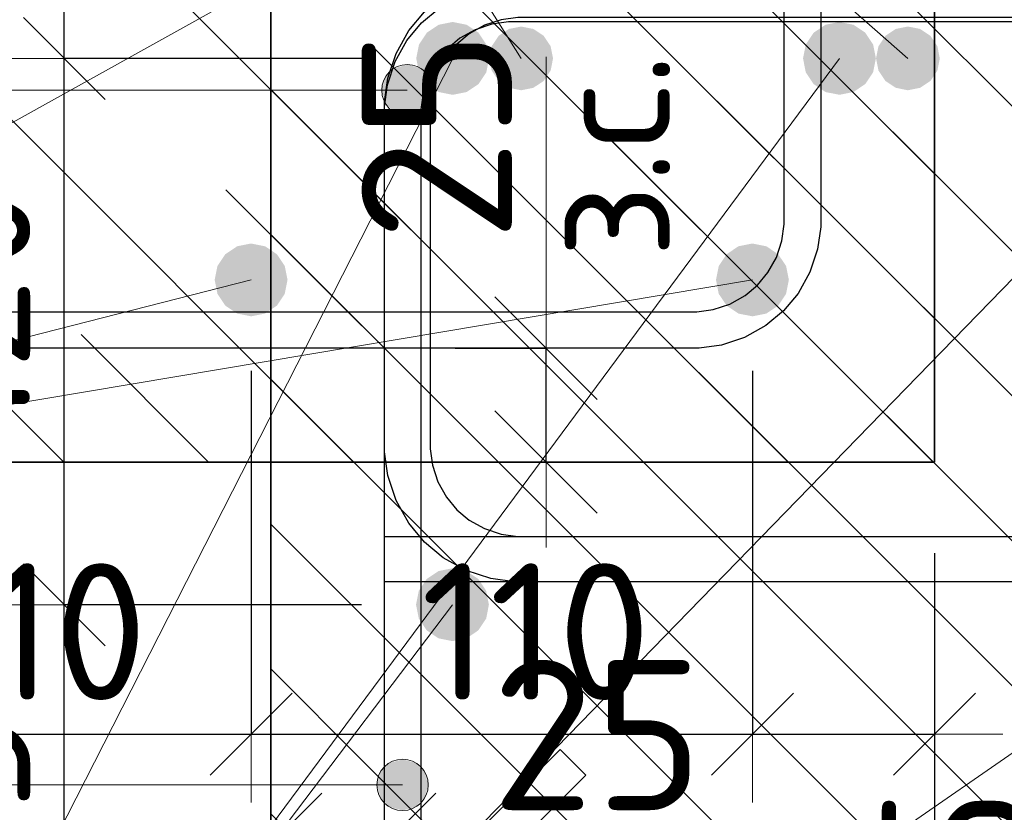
# Model space of a CAD drawing. Header units: metres. Extents: x -38 to 98, y -15 to 21.
# Tile 32 of 124: x 72.145 to 72.361, y 3.181 to 3.355. Entities that reach past the tile are written whole.
import ezdxf

# ---------------------------------------------------------------- set-up
doc = ezdxf.new("R2010")
doc.units = ezdxf.units.M
doc.header["$PDMODE"] = 65
for name, color, linetype, lineweight in [('XR$3$Арм.стержн. Арматура края', 96, 'Continuous', 35), ('XR$3$Арм.стержн.горизонт. 1', 180, 'Continuous', 35), ('XR$3$Размерная линия (1)', 7, 'Continuous', 13), ('XR$3$Размерная линия_ общее', 7, 'Continuous', 13), ('XR$5$Арм. стержнями нижней зоны', 180, 'Continuous', 35), ('XR$5$Арм.стержн. Арматура края', 96, 'Continuous', 35), ('XR$5$Арм.стержн. Доп. арматура', 180, 'Continuous', 35), ('XR$5$Арм.стержн. Хомут', 240, 'Continuous', 35), ('XR$5$Арм.стержн.горизонт. 1', 180, 'Continuous', 35), ('XR$5$Размерная линия (1)', 7, 'Continuous', 13), ('XR$5$Размерная линия_ общее', 7, 'Continuous', 13)]:
    doc.layers.add(name, color=color, linetype=linetype, lineweight=lineweight)
doc.styles.add('ISOCPEUR', font='txt')
doc.dimstyles.new('DIMSTYLE_11', dxfattribs={"dimtxt": 0.033, "dimasz": 0.0375, "dimexe": 0, "dimexo": 0, "dimgap": 0.0165, "dimtad": 2, "dimdec": 0, "dimlfac": 1000, "dimrnd": 1, "dimzin": 12, "dimdsep": 46, "dimtxsty": 'ISOCPEUR', "dimblk1": 'ALL_ML_STRICH', "dimblk2": 'ALL_ML_STRICH', "dimsah": 1, "dimcen": 0, "dimclrd": 7, "dimclre": 256, "dimclrt": 7, "dimadec": 0, "dimazin": 0, "dimtfac": 1, "dimtdec": 0, "dimtix": 1, "dimtmove": 2, "dimatfit": 3, "dimfxl": 0, "dimtvp": 1.2, "dimtzin": 0, "dimlwd": 0, "dimlwe": -3, "dimarcsym": 0})
doc.dimstyles.new('DIMSTYLE_12', dxfattribs={"dimtxt": 0.03, "dimasz": 0.03, "dimexe": 0, "dimexo": 0, "dimgap": 0.015, "dimtad": 2, "dimdec": 0, "dimlfac": 1000, "dimrnd": 1, "dimzin": 12, "dimdsep": 46, "dimtxsty": 'ISOCPEUR', "dimblk1": 'ALL_ML_STRICH', "dimblk2": 'ALL_ML_STRICH', "dimsah": 1, "dimcen": 0, "dimclrd": 7, "dimclre": 256, "dimclrt": 7, "dimadec": 0, "dimazin": 0, "dimtfac": 1, "dimtdec": 0, "dimtix": 1, "dimtmove": 2, "dimatfit": 3, "dimfxl": 0, "dimtzin": 0, "dimlwd": 0, "dimlwe": -3, "dimarcsym": 0})
doc.dimstyles.new('DIMSTYLE_14', dxfattribs={"dimtxt": 0.03, "dimasz": 0.03, "dimexe": 0, "dimexo": 0, "dimgap": 0.015, "dimtad": 2, "dimdec": 0, "dimlfac": 1000, "dimrnd": 1, "dimzin": 12, "dimdsep": 46, "dimtxsty": 'ISOCPEUR', "dimblk1": 'ALL_ML_STRICH', "dimblk2": 'ALL_ML_STRICH', "dimsah": 1, "dimcen": 0, "dimclrd": 7, "dimclre": 256, "dimclrt": 7, "dimadec": 0, "dimazin": 0, "dimtfac": 1, "dimtdec": 0, "dimtix": 1, "dimtmove": 2, "dimatfit": 3, "dimfxl": 0, "dimtvp": 1.2, "dimtzin": 0, "dimlwd": 0, "dimlwe": -3, "dimarcsym": 0})
doc.dimstyles.new('DIMSTYLE_23', dxfattribs={"dimtxt": 0.03, "dimasz": 0.03, "dimexe": 0, "dimexo": 0, "dimgap": 0.015, "dimtad": 2, "dimdec": 0, "dimlfac": 1000, "dimrnd": 5, "dimzin": 12, "dimdsep": 46, "dimtxsty": 'ISOCPEUR', "dimblk1": 'ALL_ML_STRICH', "dimblk2": 'ALL_ML_STRICH', "dimsah": 1, "dimcen": 0, "dimclrd": 7, "dimclre": 256, "dimclrt": 7, "dimadec": 0, "dimazin": 0, "dimtfac": 1, "dimtdec": 0, "dimtix": 1, "dimtmove": 2, "dimatfit": 3, "dimfxl": 0, "dimtvp": 1.2, "dimtzin": 0, "dimlwd": 0, "dimlwe": -3, "dimarcsym": 0})
doc.dimstyles.new('DIMSTYLE_24', dxfattribs={"dimtxt": 0.03, "dimasz": 0.03, "dimexe": 0, "dimexo": 0, "dimgap": 0.015, "dimtad": 2, "dimdec": 0, "dimlfac": 1000, "dimrnd": 5, "dimzin": 12, "dimdsep": 46, "dimtxsty": 'ISOCPEUR', "dimblk1": 'ALL_ML_STRICH', "dimblk2": 'ALL_ML_STRICH', "dimsah": 1, "dimcen": 0, "dimclrd": 7, "dimclre": 256, "dimclrt": 7, "dimadec": 0, "dimazin": 0, "dimtfac": 1, "dimtdec": 0, "dimtix": 1, "dimtmove": 2, "dimatfit": 3, "dimfxl": 0, "dimtzin": 0, "dimlwd": 0, "dimlwe": -3, "dimarcsym": 0})
pattern_1 = [(135, (0, 0), (-0.031819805, -0.031819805), [0.4, -0.05, 0, -0.05]), (135, (-0.01591, -0.01591), (-0.031819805, -0.031819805), [0.8, -0.1, 0.1, -0.1])]

# ---------------------------------------------------------------- blocks, each defined once
blk = doc.blocks.new('ALL_ML_STRICH')
at = {"color": 0, "linetype": 'ByBlock', "lineweight": -2}
for p, q in [((0, -0.5), (0, 0.5)), ((-0.3, -0.3), (0.3, 0.3)), ((-1, 0), (0.5, 0))]:
    blk.add_line(p, q, dxfattribs=at)
blk = doc.blocks.new('*D96')
at = {"layer": 'DEFPOINTS', "color": 7, "linetype": 'Continuous', "lineweight": 13, "transparency": 33554687}
for p in [(72.22062, 3.28331), (72.22562, 3.25831), (72.26061, 3.25831)]:
    blk.add_point(p, dxfattribs=at)
at = {"layer": 'XR$3$Размерная линия_ общее', "color": 253, "linetype": 'Continuous', "lineweight": -2, "true_color": 0xa0a0a0, "transparency": 33554687}
for p, q in [((72.24062, 3.28331), (72.26061, 3.28331)), ((72.24562, 3.25831), (72.26061, 3.25831))]:
    blk.add_line(p, q, dxfattribs=at)
at = {"layer": 'XR$3$Размерная линия_ общее', "color": 7, "linetype": 'Continuous', "lineweight": -2, "transparency": 33554687}
blk.add_line((72.26061, 3.25831), (72.26061, 3.28331), dxfattribs=at)
at = {"layer": 'XR$3$Размерная линия_ общее', "color": 7, "linetype": 'Continuous', "lineweight": 13, "transparency": 33554687, "xscale": 0.0375, "yscale": 0.0375, "zscale": 0.0375}
for p, rotation in [((72.26061, 3.28331), 90), ((72.26061, 3.25831), 270)]:
    blk.add_blockref('ALL_ML_STRICH', p, dxfattribs=dict(at, rotation=rotation))
at = {"layer": 'XR$3$Размерная линия_ общее', "color": 7, "linetype": 'Continuous', "lineweight": 13, "transparency": 33554687, "insert": (72.26082, 3.30308), "char_height": 0.027, "width": 0.00135, "attachment_point": 1, "rotation": 90, "line_spacing_factor": 0.60241, "style": 'ISOCPEUR'}
blk.add_mtext('з.с.', dxfattribs=at)
at = {"layer": 'XR$3$Размерная линия_ общее', "color": 7, "linetype": 'Continuous', "lineweight": 13, "transparency": 33554687, "insert": (72.23661, 3.33003), "char_height": 0.033, "width": 0.066, "attachment_point": 5, "rotation": 90, "style": 'ISOCPEUR'}
blk.add_mtext('\\A1;{25}', dxfattribs=at)
blk = doc.blocks.new('*D233')
at = {"layer": 'DEFPOINTS', "color": 7, "linetype": 'Continuous', "lineweight": 13, "transparency": 33554687}
for p in [(72.04592, 3.34356), (72.04592, 3.30857), (72.07092, 3.30357)]:
    blk.add_point(p, dxfattribs=at)
at = {"layer": 'XR$3$Размерная линия_ общее', "color": 253, "linetype": 'Continuous', "lineweight": -2, "true_color": 0xa0a0a0, "transparency": 33554687}
for p, q in [((72.04592, 3.32857), (72.04592, 3.34356)), ((72.07092, 3.32357), (72.07092, 3.34356))]:
    blk.add_line(p, q, dxfattribs=at)
at = {"layer": 'XR$3$Размерная линия_ общее', "color": 7, "linetype": 'Continuous', "lineweight": -2, "transparency": 33554687}
blk.add_line((72.04592, 3.34356), (72.07092, 3.34356), dxfattribs=at)
at = {"layer": 'XR$3$Размерная линия_ общее', "color": 7, "linetype": 'Continuous', "lineweight": 13, "transparency": 33554687, "xscale": 0.0375, "yscale": 0.0375, "zscale": 0.0375, "rotation": 180}
blk.add_blockref('ALL_ML_STRICH', (72.04592, 3.34356), dxfattribs=at)
at = {"layer": 'XR$3$Размерная линия_ общее', "color": 7, "linetype": 'Continuous', "lineweight": 13, "transparency": 33554687, "xscale": 0.0375, "yscale": 0.0375, "zscale": 0.0375}
blk.add_blockref('ALL_ML_STRICH', (72.07092, 3.34356), dxfattribs=at)
at = {"layer": 'XR$3$Размерная линия_ общее', "color": 7, "linetype": 'Continuous', "lineweight": 13, "transparency": 33554687, "insert": (72.11764, 3.36756), "char_height": 0.033, "width": 0.066, "attachment_point": 5, "style": 'ISOCPEUR'}
blk.add_mtext('\\A1;{25}', dxfattribs=at)
at = {"layer": 'XR$3$Размерная линия_ общее', "color": 7, "linetype": 'Continuous', "lineweight": 13, "transparency": 33554687, "insert": (72.09069, 3.34335), "char_height": 0.027, "width": 0.00135, "attachment_point": 1, "line_spacing_factor": 0.60241, "style": 'ISOCPEUR'}
blk.add_mtext('з.с.', dxfattribs=at)
blk = doc.blocks.new('*D248')
at = {"layer": 'DEFPOINTS', "color": 7, "linetype": 'Continuous', "lineweight": 13, "transparency": 33554687}
for p in [(72.04592, 3.25831), (72.34592, 3.25831), (72.04592, 3.12355)]:
    blk.add_point(p, dxfattribs=at)
at = {"layer": 'XR$3$Размерная линия (1)', "color": 9, "linetype": 'Continuous', "lineweight": -2, "true_color": 0xc7c7c7, "transparency": 33554687}
for p, q in [((72.04592, 3.23831), (72.04592, 3.12355)), ((72.34592, 3.23831), (72.34592, 3.12355))]:
    blk.add_line(p, q, dxfattribs=at)
at = {"layer": 'XR$3$Размерная линия (1)', "color": 7, "linetype": 'Continuous', "lineweight": -2, "transparency": 33554687}
blk.add_line((72.04592, 3.12355), (72.34592, 3.12355), dxfattribs=at)
at = {"layer": 'XR$3$Размерная линия (1)', "color": 7, "linetype": 'Continuous', "lineweight": 13, "transparency": 33554687, "xscale": 0.03, "yscale": 0.03, "zscale": 0.03, "rotation": 180}
blk.add_blockref('ALL_ML_STRICH', (72.04592, 3.12355), dxfattribs=at)
at = {"layer": 'XR$3$Размерная линия (1)', "color": 7, "linetype": 'Continuous', "lineweight": 13, "transparency": 33554687, "xscale": 0.03, "yscale": 0.03, "zscale": 0.03}
blk.add_blockref('ALL_ML_STRICH', (72.34592, 3.12355), dxfattribs=at)
at = {"layer": 'XR$3$Размерная линия (1)', "color": 7, "linetype": 'Continuous', "lineweight": 13, "transparency": 33554687, "insert": (72.19717, 3.14605), "char_height": 0.03, "width": 0.075, "attachment_point": 5, "style": 'ISOCPEUR'}
blk.add_mtext('\\W0.83;\\A1;{300}', dxfattribs=at)
blk = doc.blocks.new('*D250')
at = {"layer": 'DEFPOINTS', "color": 7, "linetype": 'Continuous', "lineweight": 13, "transparency": 33554687}
for p in [(72.08479, 3.29718), (72.19584, 3.29831), (72.08479, 3.19855)]:
    blk.add_point(p, dxfattribs=at)
at = {"layer": 'XR$3$Размерная линия (1)', "color": 9, "linetype": 'Continuous', "lineweight": -2, "true_color": 0xc7c7c7, "transparency": 33554687}
for p, q in [((72.19584, 3.27831), (72.19584, 3.19855)), ((72.08479, 3.27718), (72.08479, 3.19855))]:
    blk.add_line(p, q, dxfattribs=at)
at = {"layer": 'XR$3$Размерная линия (1)', "color": 7, "linetype": 'Continuous', "lineweight": -2, "transparency": 33554687}
blk.add_line((72.08479, 3.19855), (72.19584, 3.19855), dxfattribs=at)
at = {"layer": 'XR$3$Размерная линия (1)', "color": 7, "linetype": 'Continuous', "lineweight": 13, "transparency": 33554687, "xscale": 0.03, "yscale": 0.03, "zscale": 0.03, "rotation": 180}
blk.add_blockref('ALL_ML_STRICH', (72.08479, 3.19855), dxfattribs=at)
at = {"layer": 'XR$3$Размерная линия (1)', "color": 7, "linetype": 'Continuous', "lineweight": 13, "transparency": 33554687, "xscale": 0.03, "yscale": 0.03, "zscale": 0.03}
blk.add_blockref('ALL_ML_STRICH', (72.19584, 3.19855), dxfattribs=at)
at = {"layer": 'XR$3$Размерная линия (1)', "color": 7, "linetype": 'Continuous', "lineweight": 13, "transparency": 33554687, "insert": (72.14781, 3.22105), "char_height": 0.03, "width": 0.09, "attachment_point": 5, "style": 'ISOCPEUR'}
blk.add_mtext('\\A1;{110}', dxfattribs=at)
blk = doc.blocks.new('*D251')
at = {"layer": 'DEFPOINTS', "color": 7, "linetype": 'Continuous', "lineweight": 13, "transparency": 33554687}
for p in [(72.19584, 3.29831), (72.30592, 3.29831), (72.19584, 3.19855)]:
    blk.add_point(p, dxfattribs=at)
at = {"layer": 'XR$3$Размерная линия (1)', "color": 9, "linetype": 'Continuous', "lineweight": -2, "true_color": 0xc7c7c7, "transparency": 33554687}
for p, q in [((72.19584, 3.27831), (72.19584, 3.19855)), ((72.30592, 3.27831), (72.30592, 3.19855))]:
    blk.add_line(p, q, dxfattribs=at)
at = {"layer": 'XR$3$Размерная линия (1)', "color": 7, "linetype": 'Continuous', "lineweight": -2, "transparency": 33554687}
blk.add_line((72.19584, 3.19855), (72.30592, 3.19855), dxfattribs=at)
at = {"layer": 'XR$3$Размерная линия (1)', "color": 7, "linetype": 'Continuous', "lineweight": 13, "transparency": 33554687, "xscale": 0.03, "yscale": 0.03, "zscale": 0.03, "rotation": 180}
blk.add_blockref('ALL_ML_STRICH', (72.19584, 3.19855), dxfattribs=at)
at = {"layer": 'XR$3$Размерная линия (1)', "color": 7, "linetype": 'Continuous', "lineweight": 13, "transparency": 33554687, "xscale": 0.03, "yscale": 0.03, "zscale": 0.03}
blk.add_blockref('ALL_ML_STRICH', (72.30592, 3.19855), dxfattribs=at)
at = {"layer": 'XR$3$Размерная линия (1)', "color": 7, "linetype": 'Continuous', "lineweight": 13, "transparency": 33554687, "insert": (72.25838, 3.22105), "char_height": 0.03, "width": 0.09, "attachment_point": 5, "style": 'ISOCPEUR'}
blk.add_mtext('\\A1;{110}', dxfattribs=at)
blk = doc.blocks.new('*D252')
at = {"layer": 'DEFPOINTS', "color": 7, "linetype": 'Continuous', "lineweight": 13, "transparency": 33554687}
for p in [(72.30592, 3.29831), (72.34592, 3.25831), (72.30592, 3.19855)]:
    blk.add_point(p, dxfattribs=at)
at = {"layer": 'XR$3$Размерная линия (1)', "color": 9, "linetype": 'Continuous', "lineweight": -2, "true_color": 0xc7c7c7, "transparency": 33554687}
for p, q in [((72.30592, 3.27831), (72.30592, 3.19855)), ((72.34592, 3.23831), (72.34592, 3.19855))]:
    blk.add_line(p, q, dxfattribs=at)
at = {"layer": 'XR$3$Размерная линия (1)', "color": 7, "linetype": 'Continuous', "lineweight": -2, "transparency": 33554687}
blk.add_line((72.30592, 3.19855), (72.34592, 3.19855), dxfattribs=at)
at = {"layer": 'XR$3$Размерная линия (1)', "color": 7, "linetype": 'Continuous', "lineweight": 13, "transparency": 33554687, "xscale": 0.03, "yscale": 0.03, "zscale": 0.03, "rotation": 180}
blk.add_blockref('ALL_ML_STRICH', (72.30592, 3.19855), dxfattribs=at)
at = {"layer": 'XR$3$Размерная линия (1)', "color": 7, "linetype": 'Continuous', "lineweight": 13, "transparency": 33554687, "xscale": 0.03, "yscale": 0.03, "zscale": 0.03}
blk.add_blockref('ALL_ML_STRICH', (72.34592, 3.19855), dxfattribs=at)
at = {"layer": 'XR$3$Размерная линия (1)', "color": 7, "linetype": 'Continuous', "lineweight": 13, "transparency": 33554687, "insert": (72.389, 3.22083), "char_height": 0.03, "width": 0.06, "attachment_point": 5, "style": 'ISOCPEUR'}
blk.add_mtext('\\A1;{40}', dxfattribs=at)
blk = doc.blocks.new('*D416')
at = {"layer": 'DEFPOINTS', "color": 7, "linetype": 'Continuous', "lineweight": 13, "transparency": 33554687}
for p in [(72.20014, 3.17434), (72.20014, 3.13936), (72.22514, 3.13436)]:
    blk.add_point(p, dxfattribs=at)
at = {"layer": 'XR$5$Размерная линия_ общее', "color": 253, "linetype": 'Continuous', "lineweight": -2, "true_color": 0xa0a0a0, "transparency": 33554687}
for p, q in [((72.20014, 3.15936), (72.20014, 3.17434)), ((72.22514, 3.15436), (72.22514, 3.17434))]:
    blk.add_line(p, q, dxfattribs=at)
at = {"layer": 'XR$5$Размерная линия_ общее', "color": 7, "linetype": 'Continuous', "lineweight": -2, "transparency": 33554687}
blk.add_line((72.20014, 3.17434), (72.22514, 3.17434), dxfattribs=at)
at = {"layer": 'XR$5$Размерная линия_ общее', "color": 7, "linetype": 'Continuous', "lineweight": 13, "transparency": 33554687, "xscale": 0.0375, "yscale": 0.0375, "zscale": 0.0375, "rotation": 180}
blk.add_blockref('ALL_ML_STRICH', (72.20014, 3.17434), dxfattribs=at)
at = {"layer": 'XR$5$Размерная линия_ общее', "color": 7, "linetype": 'Continuous', "lineweight": 13, "transparency": 33554687, "xscale": 0.0375, "yscale": 0.0375, "zscale": 0.0375}
blk.add_blockref('ALL_ML_STRICH', (72.22514, 3.17434), dxfattribs=at)
at = {"layer": 'XR$5$Размерная линия_ общее', "color": 7, "linetype": 'Continuous', "lineweight": 13, "transparency": 33554687, "insert": (72.27186, 3.19834), "char_height": 0.033, "width": 0.066, "attachment_point": 5, "style": 'ISOCPEUR'}
blk.add_mtext('\\A1;{25}', dxfattribs=at)
at = {"layer": 'XR$5$Размерная линия_ общее', "color": 7, "linetype": 'Continuous', "lineweight": 13, "transparency": 33554687, "insert": (72.24492, 3.17413), "char_height": 0.027, "width": 0.00135, "attachment_point": 1, "line_spacing_factor": 0.60241, "style": 'ISOCPEUR'}
blk.add_mtext('з.с.', dxfattribs=at)
blk = doc.blocks.new('*D417')
at = {"layer": 'DEFPOINTS', "color": 7, "linetype": 'Continuous', "lineweight": 13, "transparency": 33554687}
for p in [(72.33484, 3.11697), (72.33984, 3.09197), (72.37483, 3.09197)]:
    blk.add_point(p, dxfattribs=at)
at = {"layer": 'XR$5$Размерная линия_ общее', "color": 253, "linetype": 'Continuous', "lineweight": -2, "true_color": 0xa0a0a0, "transparency": 33554687}
for p, q in [((72.35484, 3.11697), (72.37483, 3.11697)), ((72.35984, 3.09197), (72.37483, 3.09197))]:
    blk.add_line(p, q, dxfattribs=at)
at = {"layer": 'XR$5$Размерная линия_ общее', "color": 7, "linetype": 'Continuous', "lineweight": -2, "transparency": 33554687}
blk.add_line((72.37483, 3.09197), (72.37483, 3.11697), dxfattribs=at)
at = {"layer": 'XR$5$Размерная линия_ общее', "color": 7, "linetype": 'Continuous', "lineweight": 13, "transparency": 33554687, "xscale": 0.0375, "yscale": 0.0375, "zscale": 0.0375}
for p, rotation in [((72.37483, 3.11697), 90), ((72.37483, 3.09197), 270)]:
    blk.add_blockref('ALL_ML_STRICH', p, dxfattribs=dict(at, rotation=rotation))
at = {"layer": 'XR$5$Размерная линия_ общее', "color": 7, "linetype": 'Continuous', "lineweight": 13, "transparency": 33554687, "insert": (72.37504, 3.13675), "char_height": 0.027, "width": 0.00135, "attachment_point": 1, "rotation": 90, "line_spacing_factor": 0.60241, "style": 'ISOCPEUR'}
blk.add_mtext('з.с.', dxfattribs=at)
at = {"layer": 'XR$5$Размерная линия_ общее', "color": 7, "linetype": 'Continuous', "lineweight": 13, "transparency": 33554687, "insert": (72.35083, 3.1637), "char_height": 0.033, "width": 0.066, "attachment_point": 5, "rotation": 90, "style": 'ISOCPEUR'}
blk.add_mtext('\\A1;{25}', dxfattribs=at)
blk = doc.blocks.new('*D420')
at = {"layer": 'DEFPOINTS', "color": 7, "linetype": 'Continuous', "lineweight": 13, "transparency": 33554687}
for p in [(72.20018, 3.39197), (72.07983, 3.09197), (72.20014, 3.09197)]:
    blk.add_point(p, dxfattribs=at)
at = {"layer": 'XR$5$Размерная линия (1)', "color": 9, "linetype": 'Continuous', "lineweight": -2, "true_color": 0xc7c7c7, "transparency": 33554687}
for p, q in [((72.18018, 3.39197), (72.07983, 3.39197)), ((72.18014, 3.09197), (72.07983, 3.09197))]:
    blk.add_line(p, q, dxfattribs=at)
at = {"layer": 'XR$5$Размерная линия (1)', "color": 7, "linetype": 'Continuous', "lineweight": -2, "transparency": 33554687}
blk.add_line((72.07983, 3.09197), (72.07983, 3.39197), dxfattribs=at)
at = {"layer": 'XR$5$Размерная линия (1)', "color": 7, "linetype": 'Continuous', "lineweight": 13, "transparency": 33554687, "xscale": 0.03, "yscale": 0.03, "zscale": 0.03}
for p, rotation in [((72.07983, 3.39197), 90), ((72.07983, 3.09197), 270)]:
    blk.add_blockref('ALL_ML_STRICH', p, dxfattribs=dict(at, rotation=rotation))
at = {"layer": 'XR$5$Размерная линия (1)', "color": 7, "linetype": 'Continuous', "lineweight": 13, "transparency": 33554687, "insert": (72.05733, 3.24347), "char_height": 0.03, "width": 0.09, "attachment_point": 5, "rotation": 90, "style": 'ISOCPEUR'}
blk.add_mtext('\\A1;{300}', dxfattribs=at)
blk = doc.blocks.new('*D657')
at = {"layer": 'DEFPOINTS', "color": 7, "linetype": 'Continuous', "lineweight": 13, "transparency": 33554687}
for p in [(72.2401, 3.22697), (72.15483, 3.13197), (72.2401, 3.13197)]:
    blk.add_point(p, dxfattribs=at)
at = {"layer": 'XR$5$Размерная линия (1)', "color": 9, "linetype": 'Continuous', "lineweight": -2, "true_color": 0xc7c7c7, "transparency": 33554687}
for p, q in [((72.2201, 3.22697), (72.15483, 3.22697)), ((72.2201, 3.13197), (72.15483, 3.13197))]:
    blk.add_line(p, q, dxfattribs=at)
at = {"layer": 'XR$5$Размерная линия (1)', "color": 7, "linetype": 'Continuous', "lineweight": -2, "transparency": 33554687}
blk.add_line((72.15483, 3.13197), (72.15483, 3.22697), dxfattribs=at)
at = {"layer": 'XR$5$Размерная линия (1)', "color": 7, "linetype": 'Continuous', "lineweight": 13, "transparency": 33554687, "xscale": 0.03, "yscale": 0.03, "zscale": 0.03}
for p, rotation in [((72.15483, 3.22697), 90), ((72.15483, 3.13197), 270)]:
    blk.add_blockref('ALL_ML_STRICH', p, dxfattribs=dict(at, rotation=rotation))
at = {"layer": 'XR$5$Размерная линия (1)', "color": 7, "linetype": 'Continuous', "lineweight": 13, "transparency": 33554687, "insert": (72.13233, 3.18097), "char_height": 0.03, "width": 0.06, "attachment_point": 5, "rotation": 90, "style": 'ISOCPEUR'}
blk.add_mtext('\\A1;{95}', dxfattribs=at)
blk = doc.blocks.new('*D658')
at = {"layer": 'DEFPOINTS', "color": 7, "linetype": 'Continuous', "lineweight": 13, "transparency": 33554687}
for p in [(72.2401, 3.34697), (72.15483, 3.22697), (72.2401, 3.22697)]:
    blk.add_point(p, dxfattribs=at)
at = {"layer": 'XR$5$Размерная линия (1)', "color": 9, "linetype": 'Continuous', "lineweight": -2, "true_color": 0xc7c7c7, "transparency": 33554687}
for p, q in [((72.2201, 3.34697), (72.15483, 3.34697)), ((72.2201, 3.22697), (72.15483, 3.22697))]:
    blk.add_line(p, q, dxfattribs=at)
at = {"layer": 'XR$5$Размерная линия (1)', "color": 7, "linetype": 'Continuous', "lineweight": -2, "transparency": 33554687}
blk.add_line((72.15483, 3.22697), (72.15483, 3.34697), dxfattribs=at)
at = {"layer": 'XR$5$Размерная линия (1)', "color": 7, "linetype": 'Continuous', "lineweight": 13, "transparency": 33554687, "xscale": 0.03, "yscale": 0.03, "zscale": 0.03}
for p, rotation in [((72.15483, 3.34697), 90), ((72.15483, 3.22697), 270)]:
    blk.add_blockref('ALL_ML_STRICH', p, dxfattribs=dict(at, rotation=rotation))
at = {"layer": 'XR$5$Размерная линия (1)', "color": 7, "linetype": 'Continuous', "lineweight": 13, "transparency": 33554687, "insert": (72.13233, 3.29147), "char_height": 0.03, "width": 0.09, "attachment_point": 5, "rotation": 90, "style": 'ISOCPEUR'}
blk.add_mtext('\\A1;{120}', dxfattribs=at)
blk = doc.blocks.new('*D659')
at = {"layer": 'DEFPOINTS', "color": 7, "linetype": 'Continuous', "lineweight": 13, "transparency": 33554687}
for p in [(72.20014, 3.39197), (72.15483, 3.34697), (72.2401, 3.34697)]:
    blk.add_point(p, dxfattribs=at)
at = {"layer": 'XR$5$Размерная линия (1)', "color": 9, "linetype": 'Continuous', "lineweight": -2, "true_color": 0xc7c7c7, "transparency": 33554687}
for p, q in [((72.18014, 3.39197), (72.15483, 3.39197)), ((72.2201, 3.34697), (72.15483, 3.34697))]:
    blk.add_line(p, q, dxfattribs=at)
at = {"layer": 'XR$5$Размерная линия (1)', "color": 7, "linetype": 'Continuous', "lineweight": -2, "transparency": 33554687}
blk.add_line((72.15483, 3.34697), (72.15483, 3.39197), dxfattribs=at)
at = {"layer": 'XR$5$Размерная линия (1)', "color": 7, "linetype": 'Continuous', "lineweight": 13, "transparency": 33554687, "xscale": 0.03, "yscale": 0.03, "zscale": 0.03}
for p, rotation in [((72.15483, 3.39197), 90), ((72.15483, 3.34697), 270)]:
    blk.add_blockref('ALL_ML_STRICH', p, dxfattribs=dict(at, rotation=rotation))
at = {"layer": 'XR$5$Размерная линия (1)', "color": 7, "linetype": 'Continuous', "lineweight": 13, "transparency": 33554687, "insert": (72.13243, 3.43426), "char_height": 0.03, "width": 0.06, "attachment_point": 5, "rotation": 90, "style": 'ISOCPEUR'}
blk.add_mtext('\\A1;{45}', dxfattribs=at)

msp = doc.modelspace()

# ---------------------------------------------------------------- hatches: boundary and pattern name
at = {"linetype": 'Continuous', "lineweight": 13, "transparency": 33554687}
h = msp.add_hatch(dxfattribs=at)
h.set_pattern_fill('__________540', scale=0.015, style=0, pattern_type=2)
h.set_pattern_definition(pattern_1)
h.paths.add_polyline_path([(72.34592, 3.61831), (72.12592, 3.61831), (72.12592, 3.49831), (72.04592, 3.45831), (72.04592, 3.25831), (72.34592, 3.25831)], flags=0)
h = msp.add_hatch(dxfattribs=at)
h.set_pattern_fill('__________540', scale=0.015, style=0, pattern_type=2)
h.set_pattern_definition(pattern_1)
h.paths.add_polyline_path([(72.20014, 3.39197), (72.20014, 3.19197), (72.62732, 3.19197), (72.62732, 3.39197)], flags=0)
at = {"linetype": 'Continuous', "lineweight": 25, "transparency": 33554687}
h = msp.add_hatch(dxfattribs=at)
h.set_pattern_fill('__________540', scale=0.015, style=0, pattern_type=2)
h.set_pattern_definition(pattern_1)
h.paths.add_polyline_path([(72.45014, 3.19197), (72.20014, 3.19197), (72.20014, 3.09197), (72.45014, 3.09197)], flags=0)
at = {"layer": 'XR$3$Арм.стержн.горизонт. 1', "linetype": 'Continuous', "lineweight": 50, "transparency": 33554687}
for points in [[(72.20384, 3.29831), (72.20323, 3.30137), (72.2015, 3.30396), (72.1989, 3.3057), (72.19584, 3.30631), (72.19278, 3.3057), (72.19018, 3.30396), (72.18845, 3.30137), (72.18784, 3.29831), (72.18845, 3.29525), (72.19018, 3.29265), (72.19278, 3.29092), (72.19584, 3.29031), (72.1989, 3.29092), (72.2015, 3.29265), (72.20323, 3.29525)], [(72.31392, 3.29831), (72.31331, 3.30137), (72.31157, 3.30396), (72.30898, 3.3057), (72.30592, 3.30631), (72.30285, 3.3057), (72.30026, 3.30396), (72.29852, 3.30137), (72.29792, 3.29831), (72.29852, 3.29525), (72.30026, 3.29265), (72.30285, 3.29092), (72.30592, 3.29031), (72.30898, 3.29092), (72.31157, 3.29265), (72.31331, 3.29525)]]:
    msp.add_hatch(color=7, dxfattribs=at).paths.add_polyline_path(points)
at = {"layer": 'XR$5$Арм.стержн. Арматура края', "linetype": 'Continuous', "lineweight": 13, "transparency": 33554687}
for points in [[(72.2253, 3.34279), (72.22733, 3.33514), (72.22733, 3.34482)], [(72.22733, 3.34482), (72.23014, 3.33435), (72.23014, 3.3456)], [(72.22733, 3.34482), (72.22733, 3.33514), (72.23014, 3.33435)], [(72.23014, 3.3456), (72.23014, 3.33435), (72.23295, 3.33514)], [(72.23014, 3.3456), (72.23295, 3.33514), (72.23295, 3.34482)], [(72.23295, 3.34482), (72.23295, 3.33514), (72.23498, 3.33717)], [(72.23295, 3.34482), (72.23498, 3.33717), (72.23498, 3.34279)], [(72.2253, 3.33717), (72.2253, 3.34279), (72.22451, 3.33998)], [(72.2253, 3.34279), (72.2253, 3.33717), (72.22733, 3.33514)], [(72.23498, 3.34279), (72.23498, 3.33717), (72.23576, 3.33998)]]:
    msp.add_hatch(color=7, dxfattribs=at).paths.add_polyline_path(points)
at = {"layer": 'XR$5$Арм.стержн. Доп. арматура', "linetype": 'Continuous', "lineweight": 50, "transparency": 33554687}
for points in [[(72.26214, 3.34697), (72.26161, 3.34965), (72.26009, 3.35192), (72.25782, 3.35344), (72.25514, 3.35397), (72.25246, 3.35344), (72.25019, 3.35192), (72.24867, 3.34965), (72.24814, 3.34697), (72.24867, 3.34429), (72.25019, 3.34202), (72.25246, 3.34051), (72.25514, 3.33997), (72.25782, 3.34051), (72.26009, 3.34202), (72.26161, 3.34429)], [(72.34706, 3.34697), (72.34653, 3.34965), (72.34501, 3.35192), (72.34274, 3.35344), (72.34006, 3.35397), (72.33738, 3.35344), (72.33511, 3.35192), (72.3336, 3.34965), (72.33306, 3.34697), (72.3336, 3.34429), (72.33511, 3.34202), (72.33738, 3.34051), (72.34006, 3.33997), (72.34274, 3.34051), (72.34501, 3.34202), (72.34653, 3.34429)]]:
    msp.add_hatch(color=7, dxfattribs=at).paths.add_polyline_path(points)
at = {"layer": 'XR$5$Арм.стержн. Хомут', "linetype": 'Continuous', "lineweight": 13, "transparency": 33554687}
for points in [[(72.22426, 3.1902), (72.22629, 3.18255), (72.22629, 3.19223)], [(72.22629, 3.19223), (72.2291, 3.18176), (72.2291, 3.19301)], [(72.22629, 3.19223), (72.22629, 3.18255), (72.2291, 3.18176)], [(72.2291, 3.19301), (72.2291, 3.18176), (72.23191, 3.18255)], [(72.2291, 3.19301), (72.23191, 3.18255), (72.23191, 3.19223)], [(72.23191, 3.19223), (72.23191, 3.18255), (72.23394, 3.18458)], [(72.23191, 3.19223), (72.23394, 3.18458), (72.23394, 3.1902)], [(72.22426, 3.18458), (72.22426, 3.1902), (72.22348, 3.18739)], [(72.22426, 3.1902), (72.22426, 3.18458), (72.22629, 3.18255)], [(72.23394, 3.1902), (72.23394, 3.18458), (72.23473, 3.18739)]]:
    msp.add_hatch(color=7, dxfattribs=at).paths.add_polyline_path(points)
at = {"layer": 'XR$5$Арм.стержн.горизонт. 1', "linetype": 'Continuous', "lineweight": 50, "transparency": 33554687}
for points in [[(72.2481, 3.34697), (72.24749, 3.35003), (72.24576, 3.35263), (72.24316, 3.35436), (72.2401, 3.35497), (72.23704, 3.35436), (72.23444, 3.35263), (72.23271, 3.35003), (72.2321, 3.34697), (72.23271, 3.34391), (72.23444, 3.34132), (72.23704, 3.33958), (72.2401, 3.33897), (72.24316, 3.33958), (72.24576, 3.34132), (72.24749, 3.34391)], [(72.33303, 3.34697), (72.33242, 3.35003), (72.33068, 3.35263), (72.32809, 3.35436), (72.32503, 3.35497), (72.32196, 3.35436), (72.31937, 3.35263), (72.31763, 3.35003), (72.31703, 3.34697), (72.31763, 3.34391), (72.31937, 3.34132), (72.32196, 3.33958), (72.32503, 3.33897), (72.32809, 3.33958), (72.33068, 3.34132), (72.33242, 3.34391)], [(72.24806, 3.22697), (72.24745, 3.23003), (72.24572, 3.23263), (72.24312, 3.23436), (72.24006, 3.23497), (72.237, 3.23436), (72.23441, 3.23263), (72.23267, 3.23003), (72.23206, 3.22697), (72.23267, 3.22391), (72.23441, 3.22132), (72.237, 3.21958), (72.24006, 3.21897), (72.24312, 3.21958), (72.24572, 3.22132), (72.24745, 3.22391)]]:
    msp.add_hatch(color=7, dxfattribs=at).paths.add_polyline_path(points)

# ---------------------------------------------------------------- linework, layer by layer
at = {"color": 7, "linetype": 'Continuous', "lineweight": 35, "transparency": 33554687}
for p, q in [((72.34592, 3.25831), (72.34592, 3.41831)), ((72.20014, 3.39197), (72.20014, 3.19197)), ((72.04592, 3.25831), (72.34592, 3.25831)), ((72.20014, 3.19197), (72.20014, 3.09197))]:
    msp.add_line(p, q, dxfattribs=at)
at = {"color": 7, "linetype": 'Continuous', "lineweight": 13, "transparency": 33554687}
msp.add_line((72.26061, 3.28331), (72.26061, 3.34731), dxfattribs=at)
at = {"layer": 'XR$3$Арм.стержн. Арматура края', "color": 40, "linetype": 'Continuous', "lineweight": 25, "transparency": 33554687}
for points in [[(72.32092, 3.51831), (72.32092, 3.30998), (72.32024, 3.3051), (72.31856, 3.30002), (72.31594, 3.29535), (72.31273, 3.2915), (72.30888, 3.28828), (72.3042, 3.28566), (72.29912, 3.28399), (72.29424, 3.28331), (72.09759, 3.28331)], [(72.09815, 3.29131), (72.29368, 3.29131), (72.2973, 3.29181), (72.30096, 3.29302), (72.30432, 3.2949), (72.30705, 3.29718), (72.30933, 3.29991), (72.31121, 3.30326), (72.31241, 3.30692), (72.31292, 3.31054), (72.31292, 3.51831)]]:
    msp.add_lwpolyline(points, dxfattribs=at)
at = {"layer": 'XR$3$Арм.стержн.горизонт. 1', "color": 7, "linetype": 'Continuous', "lineweight": 13, "transparency": 33554687}
for q in [(72.30592, 3.42331), (72.19584, 3.29831), (72.30592, 3.29831)]:
    msp.add_line((71.9842, 3.24427), q, dxfattribs=at)
at = {"layer": 'XR$5$Арм. стержнями нижней зоны', "color": 4, "linetype": 'Continuous', "lineweight": 25, "transparency": 33554687}
msp.add_lwpolyline([(72.22514, 3.24197), (72.63232, 3.24197), (72.63232, 3.23197), (72.22514, 3.23197), (72.22514, 3.24197)], dxfattribs=at)
msp.add_lwpolyline([(72.22514, 3.24197), (72.63232, 3.24197), (72.63232, 3.23197), (72.22514, 3.23197), (72.22514, 3.24197)], dxfattribs=at)
at = {"layer": 'XR$5$Арм.стержн. Арматура края', "color": 7, "linetype": 'Continuous', "lineweight": 13, "transparency": 33554687}
for p, q in [((72.23014, 3.3456), (72.23014, 3.3456)), ((72.05533, 3.33998), (72.23014, 3.33998)), ((72.22451, 3.33998), (72.22451, 3.33998)), ((72.23576, 3.33998), (72.23576, 3.33998)), ((72.23014, 3.33435), (72.23014, 3.33435))]:
    msp.add_line(p, q, dxfattribs=at)
at = {"layer": 'XR$5$Арм.стержн. Арматура края', "color": 4, "linetype": 'Continuous', "lineweight": 25, "transparency": 33554687}
for points in [[(72.63232, 3.23197), (72.2537, 3.23197), (72.24849, 3.2327), (72.24305, 3.23449), (72.23804, 3.2373), (72.23391, 3.24074), (72.23046, 3.24487), (72.22766, 3.24988), (72.22587, 3.25532), (72.22514, 3.26054), (72.22514, 3.33741), (72.22587, 3.34262), (72.22766, 3.34806), (72.23046, 3.35307), (72.23391, 3.3572), (72.23804, 3.36065), (72.24305, 3.36345), (72.24849, 3.36525), (72.2537, 3.36597), (72.63232, 3.36597)], [(72.63232, 3.35597), (72.2544, 3.35597), (72.25076, 3.35547), (72.24709, 3.35426), (72.24374, 3.35238), (72.24101, 3.3501), (72.23873, 3.34737), (72.23685, 3.34402), (72.23565, 3.34035), (72.23514, 3.33672), (72.23514, 3.26123), (72.23565, 3.25759), (72.23685, 3.25393), (72.23873, 3.25057), (72.24101, 3.24784), (72.24374, 3.24557), (72.24709, 3.24369), (72.25076, 3.24248), (72.2544, 3.24197), (72.63232, 3.24197)]]:
    msp.add_lwpolyline(points, dxfattribs=at)
at = {"layer": 'XR$5$Арм.стержн. Арматура края', "color": 7, "linetype": 'Continuous', "lineweight": 13, "transparency": 33554687}
msp.add_circle((72.23014, 3.33998), 0.00563, dxfattribs=at)
at = {"layer": 'XR$5$Арм.стержн. Доп. арматура', "color": 7, "linetype": 'Continuous', "lineweight": 13, "transparency": 33554687}
for q in [(72.25514, 3.34697), (72.34006, 3.34697)]:
    msp.add_line((72.15008, 3.51378), q, dxfattribs=at)
at = {"layer": 'XR$5$Арм.стержн. Хомут', "color": 7, "linetype": 'Continuous', "lineweight": 13, "transparency": 33554687}
for p, q in [((72.2291, 3.19301), (72.2291, 3.19301)), ((72.03607, 3.18739), (72.2291, 3.18739)), ((72.22348, 3.18739), (72.22348, 3.18739)), ((72.23473, 3.18739), (72.23473, 3.18739)), ((72.2291, 3.18176), (72.2291, 3.18176))]:
    msp.add_line(p, q, dxfattribs=at)
at = {"layer": 'XR$5$Арм.стержн. Хомут', "color": 40, "linetype": 'Continuous', "lineweight": 25, "transparency": 33554687}
for points in [[(72.2251, 3.14365), (72.2251, 3.3363), (72.22578, 3.34118), (72.22746, 3.34626), (72.23007, 3.35093), (72.23329, 3.35478), (72.23714, 3.358), (72.24182, 3.36062), (72.2469, 3.36229), (72.25178, 3.36297), (72.39846, 3.36297), (72.40334, 3.36229), (72.40842, 3.36062), (72.4131, 3.358), (72.41695, 3.35478), (72.42017, 3.35093), (72.42279, 3.34626), (72.42446, 3.34118), (72.42514, 3.3363), (72.42514, 3.14365)], [(72.2251, 3.14365), (72.2251, 3.3363), (72.22578, 3.34118), (72.22746, 3.34626), (72.23007, 3.35093), (72.23329, 3.35478), (72.23714, 3.358), (72.24182, 3.36062), (72.2469, 3.36229), (72.25178, 3.36297), (72.39846, 3.36297), (72.40334, 3.36229), (72.40842, 3.36062), (72.4131, 3.358), (72.41695, 3.35478), (72.42017, 3.35093), (72.42279, 3.34626), (72.42446, 3.34118), (72.42514, 3.3363), (72.42514, 3.14365)], [(72.2251, 3.14365), (72.2251, 3.3363), (72.22578, 3.34118), (72.22746, 3.34626), (72.23007, 3.35093), (72.23329, 3.35478), (72.23714, 3.358), (72.24182, 3.36062), (72.2469, 3.36229), (72.25178, 3.36297), (72.39846, 3.36297), (72.40334, 3.36229), (72.40842, 3.36062), (72.4131, 3.358), (72.41695, 3.35478), (72.42017, 3.35093), (72.42279, 3.34626), (72.42446, 3.34118), (72.42514, 3.3363), (72.42514, 3.14365)], [(72.41714, 3.1442), (72.41714, 3.33574), (72.41664, 3.33936), (72.41543, 3.34302), (72.41355, 3.34637), (72.41127, 3.3491), (72.40854, 3.35138), (72.40519, 3.35326), (72.40152, 3.35447), (72.39791, 3.35497), (72.25233, 3.35497), (72.24872, 3.35447), (72.24505, 3.35326), (72.2417, 3.35138), (72.23897, 3.3491), (72.23669, 3.34637), (72.23481, 3.34302), (72.2336, 3.33936), (72.2331, 3.33574), (72.2331, 3.1442)], [(72.41714, 3.1442), (72.41714, 3.33574), (72.41664, 3.33936), (72.41543, 3.34302), (72.41355, 3.34637), (72.41127, 3.3491), (72.40854, 3.35138), (72.40519, 3.35326), (72.40152, 3.35447), (72.39791, 3.35497), (72.25233, 3.35497), (72.24872, 3.35447), (72.24505, 3.35326), (72.2417, 3.35138), (72.23897, 3.3491), (72.23669, 3.34637), (72.23481, 3.34302), (72.2336, 3.33936), (72.2331, 3.33574), (72.2331, 3.1442)], [(72.41714, 3.1442), (72.41714, 3.33574), (72.41664, 3.33936), (72.41543, 3.34302), (72.41355, 3.34637), (72.41127, 3.3491), (72.40854, 3.35138), (72.40519, 3.35326), (72.40152, 3.35447), (72.39791, 3.35497), (72.25233, 3.35497), (72.24872, 3.35447), (72.24505, 3.35326), (72.2417, 3.35138), (72.23897, 3.3491), (72.23669, 3.34637), (72.23481, 3.34302), (72.2336, 3.33936), (72.2331, 3.33574), (72.2331, 3.1442)], [(72.23283, 3.1643), (72.26371, 3.19518), (72.26936, 3.18952)], [(72.23283, 3.1643), (72.26371, 3.19518), (72.26936, 3.18952)], [(72.23283, 3.1643), (72.26371, 3.19518), (72.26936, 3.18952)], [(72.26936, 3.18952), (72.23869, 3.15884)], [(72.26936, 3.18952), (72.23869, 3.15884)], [(72.26936, 3.18952), (72.23869, 3.15884)]]:
    msp.add_lwpolyline(points, dxfattribs=at)
at = {"layer": 'XR$5$Арм.стержн. Хомут', "color": 7, "linetype": 'Continuous', "lineweight": 13, "transparency": 33554687}
msp.add_circle((72.2291, 3.18739), 0.00563, dxfattribs=at)
at = {"layer": 'XR$5$Арм.стержн.горизонт. 1', "color": 7, "linetype": 'Continuous', "lineweight": 13, "transparency": 33554687}
for q in [(72.4101, 3.34697), (72.2401, 3.34697), (72.32503, 3.34697), (72.41014, 3.22697), (72.24006, 3.22697)]:
    msp.add_line((72.05367, 2.98056), q, dxfattribs=at)

# ---------------------------------------------------------------- dimensions: what is measured, and where the dimension line sits
at = {"layer": 'XR$3$Размерная линия (1)', "color": 7, "linetype": 'Continuous', "lineweight": 13, "transparency": 33554687}
for base, p1, p2, dimstyle, picture, middle in [((72.19584, 3.19855), (72.08479, 3.27718), (72.19584, 3.27831), 'DIMSTYLE_24', '*D250', (72.14781, 3.22105)), ((72.30592, 3.19855), (72.19584, 3.27831), (72.30592, 3.27831), 'DIMSTYLE_24', '*D251', (72.25838, 3.22105)), ((72.34592, 3.19855), (72.30592, 3.27831), (72.34592, 3.23831), 'DIMSTYLE_23', '*D252', (72.389, 3.22083)), ((72.34592, 3.12355), (72.04592, 3.23831), (72.34592, 3.23831), 'DIMSTYLE_24', '*D248', (72.19717, 3.14605))]:
    dim = msp.add_linear_dim(base=base, p1=p1, p2=p2, dimstyle=dimstyle, override={"dimpost": '<>', "dimclrd": 7, "dimclre": 9, "dimclrt": 7, "dimlwd": 0, "dimlwe": 65533}, dxfattribs=at)
    dim.commit()
    dim.dimension.update_dxf_attribs({"geometry": picture, "text_midpoint": middle, "dimtype": 160})
at = {"layer": 'XR$3$Размерная линия_ общее', "color": 7, "linetype": 'Continuous', "lineweight": 13, "transparency": 33554687}
dim = msp.add_linear_dim(base=(72.07092, 3.34356), p1=(72.04592, 3.32857), p2=(72.07092, 3.32357), text='<>\\Xз.с.', dimstyle='DIMSTYLE_11', override={"dimpost": '<>', "dimclrd": 7, "dimclre": 253, "dimclrt": 7, "dimlwd": 0, "dimlwe": 65533}, dxfattribs=at)
dim.commit()
dim.dimension.update_dxf_attribs({"geometry": '*D233', "text_midpoint": (72.11764, 3.36756), "dimtype": 160})
dim = msp.add_linear_dim(base=(72.26061, 3.28331), p1=(72.24562, 3.25831), p2=(72.24062, 3.28331), angle=90, text='<>\\Xз.с.', dimstyle='DIMSTYLE_11', override={"dimpost": '<>', "dimclrd": 7, "dimclre": 253, "dimclrt": 7, "dimlwd": 0, "dimlwe": 65533}, dxfattribs=at)
dim.commit()
dim.dimension.update_dxf_attribs({"geometry": '*D96', "text_midpoint": (72.23661, 3.33003), "dimtype": 160})
at = {"layer": 'XR$5$Размерная линия (1)', "color": 7, "linetype": 'Continuous', "lineweight": 13, "transparency": 33554687}
for base, p1, p2, dimstyle, picture, middle in [((72.15483, 3.39197), (72.2201, 3.34697), (72.18014, 3.39197), 'DIMSTYLE_14', '*D659', (72.13243, 3.43426)), ((72.07983, 3.39197), (72.18014, 3.09197), (72.18018, 3.39197), 'DIMSTYLE_12', '*D420', (72.05733, 3.24347)), ((72.15483, 3.34697), (72.2201, 3.22697), (72.2201, 3.34697), 'DIMSTYLE_12', '*D658', (72.13233, 3.29147)), ((72.15483, 3.22697), (72.2201, 3.13197), (72.2201, 3.22697), 'DIMSTYLE_12', '*D657', (72.13233, 3.18097))]:
    dim = msp.add_linear_dim(base=base, p1=p1, p2=p2, angle=90, dimstyle=dimstyle, override={"dimpost": '<>', "dimclrd": 7, "dimclre": 9, "dimclrt": 7, "dimlwd": 0, "dimlwe": 65533}, dxfattribs=at)
    dim.commit()
    dim.dimension.update_dxf_attribs({"geometry": picture, "text_midpoint": middle, "dimtype": 160})
at = {"layer": 'XR$5$Размерная линия_ общее', "color": 7, "linetype": 'Continuous', "lineweight": 13, "transparency": 33554687}
dim = msp.add_linear_dim(base=(72.22514, 3.17434), p1=(72.20014, 3.15936), p2=(72.22514, 3.15436), text='<>\\Xз.с.', dimstyle='DIMSTYLE_11', override={"dimpost": '<>', "dimclrd": 7, "dimclre": 253, "dimclrt": 7, "dimlwd": 0, "dimlwe": 65533}, dxfattribs=at)
dim.commit()
dim.dimension.update_dxf_attribs({"geometry": '*D416', "text_midpoint": (72.27186, 3.19834), "dimtype": 160})
dim = msp.add_linear_dim(base=(72.37483, 3.11697), p1=(72.35984, 3.09197), p2=(72.35484, 3.11697), angle=90, text='<>\\Xз.с.', dimstyle='DIMSTYLE_11', override={"dimpost": '<>', "dimclrd": 7, "dimclre": 253, "dimclrt": 7, "dimlwd": 0, "dimlwe": 65533}, dxfattribs=at)
dim.commit()
dim.dimension.update_dxf_attribs({"geometry": '*D417', "text_midpoint": (72.35083, 3.1637), "dimtype": 160})

doc.saveas('drawing.dxf')
